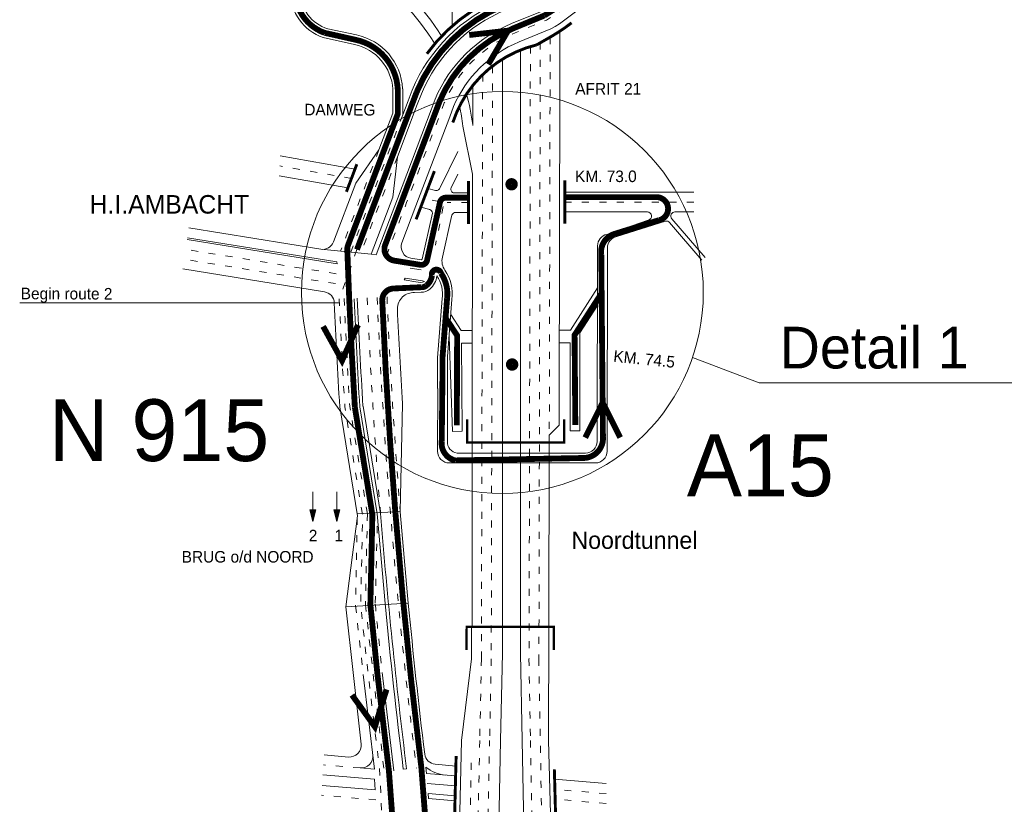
# Model space of a CAD drawing. Header units: metres. Extents: x 534 to 5984, y -2348 to -1572.
# Tile 7 of 8: x 5615 to 5784, y -1885 to -1751. Entities that reach past the tile are written whole.
import ezdxf

# ---------------------------------------------------------------- set-up
doc = ezdxf.new("R2010")
doc.units = ezdxf.units.M
doc.linetypes.add('ACAD_ISO03W100', pattern=[30, 12, -18])
doc.layers.get('0').update_dxf_attribs({"lineweight": 0})
for name, color, linetype, lineweight in [('deelstrepen', 8, 'ACAD_ISO03W100', 0), ('Kunstwerk', 7, 'Continuous', 0), ('RW-MARK', 7, 'Continuous', 0), ('Spoorweg solid', 7, 'Continuous', 0), ('Strooi NIET', 10, 'Continuous', 0), ('Strooi WEL', 90, 'Continuous', 0), ('Text', 7, 'Continuous', 0)]:
    doc.layers.add(name, color=color, linetype=linetype, lineweight=lineweight)

# ---------------------------------------------------------------- blocks, each defined once
blk = doc.blocks.new('Pijl 2')
at = {"layer": 'Strooi NIET'}
blk.add_hatch(color=256, dxfattribs=at).paths.add_polyline_path([(-0.25, 0), (-0.75, -2), (0.25, -2)])
blk.add_line((-0.25, -2), (-0.25, -5.09), dxfattribs=at)
blk.add_lwpolyline([(-0.75, -2), (-0.25, 0), (0.25, -2)], close=True, dxfattribs=at)

msp = doc.modelspace()

# ---------------------------------------------------------------- linework, layer by layer
at = {"ltscale": 4}
msp.add_line((5730.15, -1808.45), (5741.62, -1812.83), dxfattribs=at)
msp.add_circle((5697.52, -1797.31), 34.48, dxfattribs=at)
at = {"layer": 'deelstrepen', "linetype": 'ACAD_ISO03W100', "ltscale": 0.1}
for p, q in [((5702.33, -1755.12), (5702.1, -1860.18)), ((5704.02, -1754.39), (5703.79, -1860.18)), ((5695.83, -1758.45), (5695.61, -1860.18)), ((5694.14, -1759.92), (5693.92, -1860.18)), ((5680.41, -1766.85), (5671.48, -1790.39)), ((5676.32, -1772.83), (5669.73, -1790.22)), ((5671.62, -1777.73), (5659.3, -1775.59)), ((5686.63, -1781.72), (5684.1, -1781.11)), ((5687.37, -1782.57), (5686.03, -1789.2)), ((5691.7, -1781.88), (5688.05, -1781.88)), ((5730.38, -1781.79), (5708.21, -1781.79)), ((5668.97, -1794.08), (5643.18, -1789.92)), ((5668.87, -1795.78), (5642.93, -1791.6)), ((5674.35, -1835.28), (5671.33, -1816.85)), ((5674.35, -1835.28), (5674.02, -1851)), ((5672.61, -1835.95), (5672.32, -1851.06)), ((5676.04, -1837.42), (5675.7, -1850.77)), ((5672.32, -1851.06), (5673.64, -1862.83)), ((5674.01, -1850.87), (5677.19, -1879.22)), ((5693.93, -1860.18), (5693.63, -1874.19)), ((5695.62, -1860.18), (5695.32, -1874.19)), ((5702.07, -1860.18), (5702.35, -1874.19)), ((5703.75, -1860.18), (5704.02, -1874.19)), ((5693.63, -1874.19), (5692.12, -1948.27)), ((5693.82, -1947.1), (5695.32, -1874.19)), ((5702.35, -1874.19), (5703.52, -1940.43)), ((5705.22, -1939.27), (5704.02, -1874.19)), ((5673.13, -1878.88), (5666.81, -1878.35)), ((5692.19, -1878.01), (5690.74, -1949.22)), ((5715.33, -1883.28), (5706.53, -1882.54)), ((5675.79, -1884.34), (5666.45, -1883.56)), ((5715.33, -1884.98), (5706.58, -1884.24))]:
    msp.add_line(p, q, dxfattribs=at)
at = {"layer": 'deelstrepen', "linetype": 'ACAD_ISO03W100', "ltscale": 0.1, "flags": 128}
for points in [[(5677.61, -1791), (5681.09, -1781.84), (5686.89, -1766.55), (5687.55, -1764.79, -0.19745), (5699.74, -1752.75), (5705.09, -1750.56, 0.059027), (5710.14, -1746.77, 0.094518), (5715.83, -1738.61), (5726.13, -1715.58)], [(5676.03, -1798.15, 0.009152), (5678.29, -1835), (5678.3, -1835.08, 0.010919), (5682.77, -1878.9)]]:
    msp.add_lwpolyline(points, format="xyb", dxfattribs=at)
at = {"layer": 'deelstrepen', "linetype": 'ACAD_ISO03W100', "ltscale": 0.1}
msp.add_lwpolyline([(5705.72, -1753.5), (5705.57, -1823.05)], dxfattribs=at)
at = {"layer": 'deelstrepen', "linetype": 'ACAD_ISO03W100', "ltscale": 0.1, "flags": 128}
msp.add_lwpolyline([(5679.5, -1774.04), (5673.23, -1790.57)], dxfattribs=at)
at = {"layer": 'deelstrepen', "linetype": 'ACAD_ISO03W100', "ltscale": 0.1}
for centre, radius, start, end in [((6683.65, -1754.63), 1006.87, 182.47294, 184.57529), ((6681.39, -1754.69), 1011.97, 182.47294, 183.52168), ((6683.65, -1754.63), 1010.27, 182.47294, 184.57043), ((6683.65, -1754.63), 1012.52, 185.44824, 186.11473)]:
    msp.add_arc(centre, radius, start, end, dxfattribs=at)
at = {"layer": 'Kunstwerk', "color": 9}
for p, q in [((5692.31, -1823.05), (5692.31, -1854.66)), ((5697.52, -1823.05), (5697.52, -1854.66)), ((5700.63, -1823.05), (5700.63, -1854.66)), ((5705.57, -1823.05), (5705.5, -1854.66))]:
    msp.add_line(p, q, dxfattribs=at)
at = {"layer": 'Kunstwerk'}
for p, q in [((5679.98, -1834.86), (5672.62, -1835.29)), ((5681.37, -1850.62), (5679.99, -1834.95)), ((5672.66, -1835.6), (5670.63, -1851.25)), ((5681.37, -1850.62), (5670.63, -1851.25))]:
    msp.add_line(p, q, dxfattribs=at)
at = {"layer": 'Kunstwerk', "const_width": 0.5}
for points in [[(5684.57, -1756.35, -0.139045), (5697.16, -1746.46), (5702.05, -1744.46, 0.053125), (5705.41, -1741.88, 0.087072), (5709.39, -1736.32, 0.087072)], [(5689.01, -1768.14), (5689.66, -1766.43, -0.237155), (5703.41, -1754.82), (5705.9, -1753.39, 0.035906), (5709.39, -1751.04, 0.035906)]]:
    msp.add_lwpolyline(points, format="xyb", dxfattribs=at)
at = {"layer": 'Kunstwerk'}
for points, const_width in [([(5670.75, -1780.03), (5672.54, -1775.29)], 0.5), ([(5682.71, -1784.76), (5685.85, -1776.48)], 0.5), ([(5708.23, -1778.09), (5708.22, -1785.48)], 0.5), ([(5691.71, -1778.19), (5691.69, -1785.58)], 0.5), ([(5708.12, -1819.05), (5708.11, -1823.05), (5691.46, -1823.05), (5691.47, -1819.05)], 0.4), ([(5706.34, -1858.66), (5706.35, -1854.66), (5691.39, -1854.66), (5691.38, -1858.66)], 0.4), ([(5689.58, -1876.84), (5689.26, -1889.6)], 0.5), ([(5706.44, -1879.12), (5706.76, -1891.06)], 0.5)]:
    msp.add_lwpolyline(points, dxfattribs=dict(at, const_width=const_width))
at = {"layer": 'RW-MARK'}
for p, q in [((5688.88, -1745.96), (5688.88, -1751.61)), ((5667.55, -1752.07), (5672.5, -1753.12)), ((5700.63, -1755.71), (5700.63, -1823.05)), ((5697.52, -1757.28), (5697.52, -1823.05)), ((5692.44, -1761.79), (5692.44, -1768.65)), ((5690.74, -1768.75), (5692.41, -1776.98)), ((5676.32, -1772.83), (5672.35, -1778.52)), ((5672.23, -1776.12), (5659.4, -1773.88)), ((5679.5, -1774.04), (5678.7, -1780.93)), ((5689.88, -1773.12), (5686.85, -1779.27)), ((5671.01, -1779.35), (5659.2, -1777.29)), ((5689.87, -1776.98), (5688.71, -1779.33)), ((5692.41, -1776.98), (5692.31, -1823.05)), ((5686.03, -1779.83), (5684.71, -1779.47)), ((5691.71, -1780.19), (5689.06, -1780.19)), ((5730.38, -1780.09), (5708.21, -1780.09)), ((5685.05, -1783.08), (5683.51, -1782.66)), ((5685.52, -1783.71), (5683.76, -1791.61)), ((5688.81, -1784.29), (5687.23, -1791.26)), ((5691.7, -1783.58), (5689.32, -1783.58)), ((5722.42, -1783.48), (5708.2, -1783.48)), ((5722.42, -1783.48), (5708.22, -1783.48)), ((5726.59, -1784.65), (5732.31, -1791.32)), ((5730.38, -1783.48), (5727.13, -1783.48)), ((5707.34, -1785.48), (5707.27, -1820.08)), ((5722.55, -1784.88), (5715.43, -1787.33)), ((5725.54, -1785.05), (5717.14, -1787.69)), ((5726.21, -1785.29), (5731.77, -1791.78)), ((5669.09, -1792.04), (5643.47, -1787.91)), ((5669.15, -1792.39), (5643.42, -1788.24)), ((5713.86, -1789.28), (5713.78, -1822.86)), ((5715.56, -1789.64), (5715.48, -1824.56)), ((5674.98, -1790.74), (5675.86, -1790.83)), ((5669.15, -1792.39), (5669.09, -1792.04)), ((5683.76, -1791.61), (5683.59, -1791.73)), ((5666.99, -1797.19), (5642.69, -1793.27)), ((5683.59, -1793.44), (5681.71, -1793.14)), ((5680.68, -1795.13), (5680.84, -1794.82)), ((5682.67, -1795.45), (5680.68, -1795.13)), ((5682.72, -1795.12), (5680.84, -1794.82)), ((5713.84, -1796.53), (5709.23, -1803.76)), ((5686.4, -1808.49), (5687.18, -1798.36)), ((5713.83, -1799.51), (5710.84, -1804.21)), ((5688.67, -1801.09), (5690.43, -1803.82)), ((5688.37, -1804.89), (5688.95, -1821.13)), ((5690.43, -1803.82), (5692.35, -1803.8)), ((5709.23, -1803.76), (5707.3, -1803.75)), ((5710.84, -1804.21), (5710.8, -1821.06)), ((5690.5, -1806.02), (5692.37, -1806.01)), ((5690.5, -1806.02), (5690.62, -1821.11)), ((5709.16, -1805.96), (5707.3, -1805.96)), ((5709.16, -1805.96), (5709.13, -1821.05)), ((5686.4, -1808.64), (5686.39, -1811.6)), ((5686.39, -1811.6), (5686.39, -1813.78)), ((5686.39, -1824.54), (5686.42, -1813.78)), ((5680.38, -1816.38), (5679.98, -1834.86)), ((5672.66, -1835.6), (5669.61, -1816.95)), ((5676.61, -1835.22), (5673.6, -1816.79)), ((5707.27, -1820.08), (5705.57, -1821.76)), ((5688.95, -1821.13), (5690.62, -1821.11)), ((5705.57, -1823.05), (5705.57, -1821.76)), ((5710.8, -1821.06), (5709.13, -1821.05)), ((5713.48, -1826.55), (5688.39, -1826.55)), ((5676.05, -1835.3), (5677.4, -1850.67)), ((5679.98, -1834.86), (5679.98, -1834.86)), ((5670.63, -1851.25), (5673.27, -1874.78)), ((5692.24, -1854.66), (5692.23, -1860.18)), ((5697.52, -1854.66), (5697.52, -1859.19)), ((5700.63, -1854.66), (5700.63, -1859.19)), ((5705.5, -1854.66), (5705.46, -1874.19)), ((5690.5, -1874.19), (5692.23, -1860.18)), ((5697.22, -1874.19), (5697.52, -1859.19)), ((5700.63, -1859.19), (5700.91, -1874.19)), ((5673.64, -1862.83), (5675.57, -1879.08)), ((5676.89, -1862.49), (5678.9, -1879.36)), ((5690.5, -1874.19), (5688.91, -1937.84)), ((5671.11, -1877), (5666.95, -1876.65)), ((5675.57, -1879.08), (5673.13, -1878.88)), ((5681.08, -1879.05), (5680.52, -1879.09)), ((5684.47, -1879.83), (5684.37, -1878.72)), ((5689.54, -1878.55), (5686, -1878.25)), ((5675.57, -1880.79), (5666.69, -1880.04)), ((5675.57, -1880.79), (5675.68, -1882.63)), ((5689.5, -1880.25), (5684.47, -1879.83)), ((5715.33, -1881.57), (5706.49, -1880.83)), ((5675.68, -1882.63), (5666.57, -1881.87)), ((5689.45, -1881.95), (5684.62, -1881.54)), ((5689.41, -1883.65), (5684.76, -1883.26)), ((5684.76, -1883.26), (5684.84, -1884.12)), ((5689.39, -1884.5), (5684.84, -1884.12))]:
    msp.add_line(p, q, dxfattribs=at)
at = {"layer": 'RW-MARK', "linetype": 'ACAD_ISO03W100', "ltscale": 0.5}
msp.add_line((5730.38, -1780.09), (5708.23, -1780.09), dxfattribs=at)
at = {"layer": 'RW-MARK'}
for points in [[(5683.59, -1791.73), (5681.83, -1791.44, -0.474887), (5680.28, -1788.76), (5682.68, -1782.44), (5688.48, -1767.15), (5689.13, -1765.42, -0.197042), (5700.39, -1754.32), (5705.84, -1752.09, 0.060153), (5711.32, -1747.99, 0.094605), (5717.38, -1739.3), (5726.91, -1717.99, -0.397053), (5729.44, -1716.94), (5759.36, -1728.25)], [(5676.32, -1772.83), (5678.71, -1766.53), (5678.71, -1762.44, 0.338524), (5672.14, -1754.78), (5666.77, -1753.58, -0.314272), (5661.1, -1745.73, -0.030422), (5663.96, -1719.97)], [(5680.41, -1762.34), (5680.41, -1766.85), (5681.32, -1764.44), (5682.03, -1762.58, -0.198579), (5697.48, -1747.25), (5702.43, -1745.22, 0.054023), (5706.01, -1742.49, 0.094106), (5710.4, -1736.18), (5713.11, -1730.12, 0.431585), (5711.99, -1727.43), (5710.92, -1727.03)], [(5679.5, -1774.04), (5682.91, -1765.04), (5683.61, -1763.21, -0.198295), (5698.13, -1748.82), (5703.2, -1746.74, 0.055659), (5707.19, -1743.71, 0.094246), (5711.95, -1736.87), (5715.47, -1728.99)], [(5675.86, -1790.83), (5679.5, -1781.24), (5685.3, -1765.94), (5685.97, -1764.16, -0.197815), (5699.1, -1751.18), (5704.34, -1749.03, 0.057786), (5708.96, -1745.55, 0.094421), (5714.28, -1737.91)], [(5643.72, -1786.24), (5666.33, -1789.88, 0.356036), (5668.52, -1788.62), (5672.35, -1778.52)], [(5682.44, -1797.3), (5683.57, -1797.25, 0.208338), (5685.06, -1796.72, 0.196463), (5686.27, -1794.46)], [(5687.66, -1793.5, -0.187479), (5688.87, -1798.5), (5688.1, -1808.29, 0.018949), (5688.1, -1808.44), (5688.09, -1811.02), (5688.09, -1813.2), (5688.09, -1822.84, 0.394124), (5689.74, -1824.86), (5710.87, -1824.85)], [(5672.08, -1798.42, 0.004576), (5673.04, -1816.92), (5676.05, -1835.3)], [(5710.87, -1824.85), (5711.78, -1824.85, 0.413564), (5713.78, -1822.85)]]:
    msp.add_lwpolyline(points, format="xyb", dxfattribs=at)
for points in [[(5707.34, -1785.48), (5707.39, -1764.91), (5707.39, -1752.48)], [(5674.98, -1790.74), (5678.7, -1780.93)]]:
    msp.add_lwpolyline(points, dxfattribs=at)
for centre, radius, start, end in [((5654.87, -1773.19), 37.84, 31.6448, 58.3016), ((5654.87, -1773.19), 36.15, 30.8528, 58.3016), ((5669.62, -1745.57), 6.83, 181.0898, 252.3583), ((5670.42, -1762.9), 10, 3.2304, 78.0392), ((5654.87, -1773.19), 37.84, 7.0515, 15.2392), ((5654.87, -1773.19), 36.15, 7.0515, 12.5107), ((5686.16, -1779.13), 0.706, 260.121, 348.7447), ((5689.3, -1779.59), 0.644, 156.0622, 248.1684), ((5684.81, -1783.74), 0.706, 2.2027, 80.121), ((5689.52, -1784.26), 0.706, 105.9461, 182.2052), ((5722.42, -1784.19), 0.706, 280.452, 90), ((5727.13, -1784.19), 0.706, 90, 220.5686), ((5725.67, -1785.75), 0.706, 40.5686, 100.452), ((5689.98, -1791.88), 2.83, 167.2136, 214.7799), ((5681.81, -1797.56), 5.43, 351.4373, 34.7318), ((5683.38, -1793.6), 1.98, 249.0617, 293.7386), ((5681.3, -1805.87), 10.84, 74.5924, 82.4444), ((5666.67, -1799.17), 2, 2.5083, 80.8423), ((5682.35, -1800.14), 2.84, 88.1472, 178.7306), ((6679.67, -1754.79), 1011.97, 182.50835, 183.52168), ((6683.65, -1754.63), 1011.97, 182.47294, 183.52168), ((6683.65, -1754.63), 1005.18, 182.59145, 183.52168), ((5690.1, -1808.44), 2, 175.5305, 179.8728), ((5688.4, -1808.65), 2, 175.6208, 179.8728), ((5688.39, -1824.55), 2, 179.8728, 270), ((5713.48, -1824.55), 2, 270, 359.8729), ((6683.65, -1754.63), 1010.26, 184.57529, 187.07389), ((6683.65, -1754.63), 1010.83, 185.45179, 187.07263), ((6683.65, -1754.63), 1006.87, 185.47046, 186.95181), ((5671.28, -1875.01), 2, 265.2069, 6.3948), ((5673.3, -1876.88), 2, 265.2069, 6.7816), ((5686.17, -1876.26), 2, 186.9518, 265.2069), ((5688.23, -1874.12), 6, 229.9836, 265.2069)]:
    msp.add_arc(centre, radius, start, end, dxfattribs=at)
at = {"layer": 'Spoorweg solid'}
for p, q in [((5695.69, -1945.82), (5697.22, -1874.19)), ((5700.91, -1874.19), (5702.23, -1941.32)), ((5705.46, -1874.19), (5705.91, -1891.09))]:
    msp.add_line(p, q, dxfattribs=at)
for centre, start in [((5715.86, -1789.29), 102.4686), ((5717.56, -1789.65), 102.062)]:
    msp.add_arc(centre, 2, start, 179.8729, dxfattribs=at)
at = {"layer": 'Strooi NIET', "linetype": 'ACAD_ISO03W100', "ltscale": 0.1, "flags": 128}
msp.add_lwpolyline([(5672.56, -1789.94), (5669.52, -1798.39, 0.004576), (5670.48, -1816.9), (5673.52, -1835.46), (5673.21, -1851.13), (5674.48, -1862.73), (5676.42, -1878.98), (5676.96, -1889.46), (5676.96, -1898.88, 0.008618), (5676.96, -1898.92), (5677.15, -1904.49), (5678.2, -1922.34, 0.11527), (5675.21, -1943.84, 0.385154), (5676.2, -1944.75)], format="xyb", dxfattribs=at)
at = {"layer": 'Strooi NIET', "const_width": 1}
for points in [[(5672.74, -1802.87), (5670, -1808.99), (5666.75, -1803.12)], [(5677.63, -1865.41), (5675.63, -1871.81), (5671.71, -1866.37)]]:
    msp.add_lwpolyline(points, dxfattribs=at)
at = {"layer": 'Strooi WEL'}
for p, q in [((5674.98, -1790.74), (5666.33, -1789.88)), ((5669.55, -1799.08), (5614.67, -1799.08))]:
    msp.add_line(p, q, dxfattribs=at)
at = {"layer": 'Strooi WEL', "color": 0}
msp.add_line((5814.62, -1812.83), (5741.62, -1812.83), dxfattribs=at)
at = {"layer": 'Strooi WEL', "const_width": 1}
for points in [[(5683.46, -1792.56), (5678.96, -1791.84, -0.474887), (5677.4, -1789.15), (5680.29, -1781.54), (5686.09, -1766.24), (5686.76, -1764.47, -0.197637), (5699.42, -1751.97), (5704.72, -1749.79, 0.058422), (5709.55, -1746.16, 0.094471), (5715.05, -1738.26), (5725.32, -1715.31, 1), (5721.36, -1713.75), (5711.17, -1736.52, -0.094179), (5706.6, -1743.1, -0.054865), (5702.82, -1745.98), (5697.81, -1748.03, 0.19844), (5682.82, -1762.89), (5682.12, -1764.74), (5672.56, -1789.94)], [(5663.33, -1729.93, 0.018696), (5661.95, -1745.74, 0.311556), (5667.01, -1752.76), (5672.33, -1753.95, -0.339114), (5679.56, -1762.41), (5679.56, -1766.69), (5671.02, -1789.2, 0.099639), (5670.9, -1789.98, 0.006681), (5672.2, -1817.01), (5675.21, -1835.44), (5674.86, -1850.85), (5676.05, -1862.59), (5678.05, -1879.46), (5678.65, -1887.54)], [(5691.71, -1781.04), (5687.79, -1781.04, 0.351493), (5686.81, -1781.82), (5684.59, -1791.79, -0.397052), (5683.46, -1792.56)], [(5714.78, -1821.92), (5714.49, -1790.78, -0.372846), (5716.8, -1787.24), (5724.38, -1784.9, 0.899914), (5723.96, -1780.94), (5708.21, -1780.94)], [(5686.97, -1793.98, -0.188439), (5688.02, -1798.41), (5687.26, -1808.22, 0.018949), (5687.25, -1808.44), (5687.24, -1811.31), (5687.24, -1811.31), (5687.11, -1822.84, 0.382441), (5689.44, -1826.12), (5711.31, -1825.7, 0.465297), (5714.76, -1821.82, 0.413564)]]:
    msp.add_lwpolyline(points, format="xyb", dxfattribs=at)
for points in [[(5691.83, -1753.13), (5698.5, -1752.38), (5695.1, -1758.16)], [(5710.04, -1820.04), (5709.91, -1804.62), (5714.55, -1797.42)], [(5689.7, -1820.11), (5689.75, -1804.68), (5687.77, -1801.66)], [(5711.75, -1822.22), (5714.73, -1816.21), (5717.75, -1822.2)]]:
    msp.add_lwpolyline(points, dxfattribs=at)
at = {"layer": 'Strooi WEL', "const_width": 1, "flags": 128}
msp.add_lwpolyline([(5686.97, -1793.98, 1), (5685.43, -1794.37, -0.199452), (5684.5, -1796.08, -0.223827), (5683.59, -1796.4), (5678.81, -1796.62, 0.413779), (5676.9, -1798.7, 0.009006), (5679.14, -1834.93), (5679.15, -1835.02, 0.010919), (5683.61, -1878.8), (5684.3, -1887.63)], format="xyb", dxfattribs=at)
at = {"layer": 'Text', "linetype": 'Continuous', "const_width": 1.02, "flags": 128}
for points in [[(5699.1, -1778.19, 1), (5699.1, -1779.29, 1)], [(5699.19, -1809.11, 1), (5699.19, -1810.22, 1)]]:
    msp.add_lwpolyline(points, format="xyb", close=True, dxfattribs=at)

# ---------------------------------------------------------------- block references
at = {"layer": 'Strooi WEL', "rotation": 180}
for p in [(5664.73, -1836.62), (5668.86, -1836.62)]:
    msp.add_blockref('Pijl 2', p, dxfattribs=at)

# ---------------------------------------------------------------- texts
at = {"layer": 'Text'}
for s, height, p in [('AFRIT 21', 1.978, (5710.03, -1763.35)), ('H.I.AMBACHT', 3.1791, (5626.67, -1783.77)), ('Detail 1', 7.153, (5745.11, -1810.34)), ('N 915', 10.597, (5619.68, -1826.23)), ('A15', 10.597, (5729.19, -1832.26)), ('2', 1.98, (5664.29, -1840)), ('1', 1.98, (5668.7, -1840)), ('Noordtunnel', 2.9672, (5709.38, -1841.29)), ('BRUG o/d NOORD', 1.9781, (5642.48, -1843.64))]:
    msp.add_text(s, height=height, dxfattribs=at).set_placement(p)
for s, height, p in [('DAMWEG', 1.978, (5663.52, -1766.91)), ('Begin route 2', 1.9781, (5614.85, -1798.46))]:
    msp.add_text(s, height=height, rotation=359.8138, dxfattribs=at).set_placement(p)
at = {"layer": 'Text', "linetype": 'Continuous'}
msp.add_text('KM. 73.0', height=1.978, dxfattribs=at).set_placement((5709.99, -1778.36))
msp.add_text('KM. 74.5', height=1.978, rotation=354.2029, dxfattribs=at).set_placement((5716.5, -1809.17))

doc.saveas('drawing.dxf')
